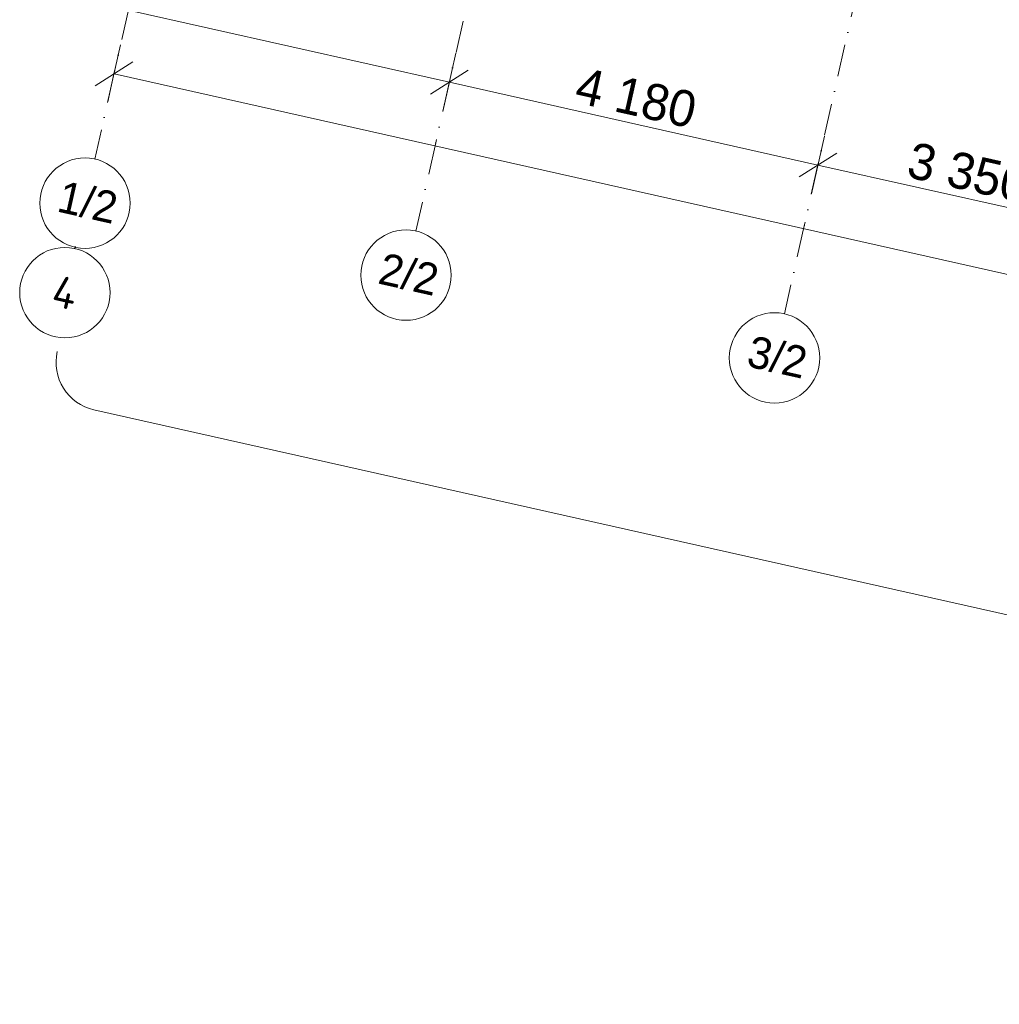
# Model space of a CAD drawing. Header units: millimetres. Extents: x -7218036 to -6920397, y 6117771 to 6333681.
# Tile 2 of 89: x -7188145 to -7177306, y 6120933 to 6131828. Entities that reach past the tile are written whole.
import ezdxf
from ezdxf.enums import TextEntityAlignment as Align

# ---------------------------------------------------------------- set-up
doc = ezdxf.new("R2010")
doc.units = ezdxf.units.MM
doc.header["$MEASUREMENT"] = 0
doc.linetypes.add('Штрихпунктирная', pattern=[670.277762, 352.777767, -176.388884, 0, -141.111112])
doc.layers.add('АР-Чертеж-Оси габаритные.АР', color=7, linetype='Continuous')
doc.layers.add('АР-Чертеж-Оси_Осевые размеры.АР', color=7, linetype='Continuous')
for name, color, linetype, lineweight in [('АР-Чертеж-Оси габаритные.АР_Ном._пера__120', 7, 'Continuous', 0), ('АР-Чертеж-Оси_Осевые размеры.АР_Ном._пера__1', 7, 'Continuous', 0), ('АР-Чертеж-Оси_Осевые размеры.АР_Ном._пера__120', 7, 'Continuous', 0), ('АР-Чертеж-Размеры.АР_Ном._пера__120', 7, 'Continuous', 0)]:
    doc.layers.add(name, color=color, linetype=linetype, lineweight=lineweight)
doc.styles.add('РЎР“Р•РќР•Р\xa0Р\x98Р\xa0_РЎРўР\x98Р›Р¬_3', font='GOTHIC.TTF')
doc.styles.add('РЎР“Р•РќР•Р\xa0Р\x98Р\xa0_РЎРўР\x98Р›Р¬_5', font='isocpeur.ttf')
doc.dimstyles.new('СГЕНЕРИР_СТИЛЬ__1', dxfattribs={"dimtxt": 400, "dimasz": 332.5, "dimexe": 0.18, "dimexo": 0.0625, "dimgap": 0, "dimtad": 1, "dimdec": 0, "dimzin": 0, "dimdsep": 46, "dimtxsty": 'РЎР“Р•РќР•Р\xa0Р\x98Р\xa0_РЎРўР\x98Р›Р¬_3', "dimblk": 'ARROWHEAD_6', "dimblk1": 'ARROWHEAD_6', "dimblk2": 'ARROWHEAD_6', "dimcen": 0.09, "dimse1": 1, "dimse2": 1, "dimclrd": 7, "dimclre": 7, "dimclrt": 7, "dimazin": 0, "dimtfac": 1, "dimtdec": 4, "dimtmove": 0, "dimatfit": 3, "dimfxl": 1, "dimtolj": 1, "dimtzin": 0, "dimarcsym": 0})
doc.dimstyles.new('СГЕНЕРИР_СТИЛЬ__2', dxfattribs={"dimtxt": 400, "dimasz": 332.5, "dimexe": 0.18, "dimexo": 0.0625, "dimgap": 0, "dimtad": 1, "dimdec": 0, "dimzin": 0, "dimdsep": 46, "dimtxsty": 'РЎР“Р•РќР•Р\xa0Р\x98Р\xa0_РЎРўР\x98Р›Р¬_3', "dimblk": 'ARROWHEAD_6', "dimblk1": 'ARROWHEAD_6', "dimblk2": 'ARROWHEAD_6', "dimcen": 0.09, "dimse1": 1, "dimse2": 1, "dimclrd": 7, "dimclre": 7, "dimclrt": 7, "dimazin": 0, "dimtfac": 1, "dimtdec": 4, "dimtmove": 2, "dimatfit": 3, "dimfxl": 1, "dimtolj": 1, "dimtzin": 0, "dimarcsym": 0})

# ---------------------------------------------------------------- blocks, each defined once
blk = doc.blocks.new('Стандартный Маркер Сетки[11]_5', base_point=(-7182312, 6152552))
at = {"layer": 'АР-Чертеж-Оси_Осевые размеры.АР_Ном._пера__120', "color": 7, "linetype": 'Штрихпунктирная', "lineweight": 0}
for p, q in [((-7182531, 6151576), (-7187094, 6131262)), ((-7187094, 6131262), (-7187313, 6130286))]:
    blk.add_line(p, q, dxfattribs=at)
at = {"layer": 'АР-Чертеж-Оси_Осевые размеры.АР_Ном._пера__120', "color": 7, "linetype": 'Continuous', "lineweight": 0}
blk.add_circle((-7187422, 6129798), 500, dxfattribs=at)
at = {"layer": 'АР-Чертеж-Оси_Осевые размеры.АР_Ном._пера__120', "color": 7, "linetype": 'Штрихпунктирная', "lineweight": 0}
blk.add_point((-7187094, 6131262), dxfattribs=at)
blk.add_point((-7187094, 6131262), dxfattribs=at)
at = {"layer": 'АР-Чертеж-Оси_Осевые размеры.АР_Ном._пера__120', "color": 7, "lineweight": 0, "style": 'РЎР“Р•РќР•Р\xa0Р\x98Р\xa0_РЎРўР\x98Р›Р¬_3'}
blk.add_attdef('AC_MarkerText_1', text='', height=350, rotation=347.3417, dxfattribs=at).set_placement((-7187353, 6129979), align=Align.TOP_CENTER)
blk = doc.blocks.new('Стандартный Маркер Сетки[14]_5', base_point=(-7174682, 6150838))
at = {"layer": 'АР-Чертеж-Оси_Осевые размеры.АР_Ном._пера__120', "color": 7, "linetype": 'Штрихпунктирная', "lineweight": 0}
for p, q in [((-7174901, 6149863), (-7179464, 6129548)), ((-7179464, 6129548), (-7179683, 6128573))]:
    blk.add_line(p, q, dxfattribs=at)
at = {"layer": 'АР-Чертеж-Оси_Осевые размеры.АР_Ном._пера__120', "color": 7, "linetype": 'Continuous', "lineweight": 0}
blk.add_circle((-7179793, 6128085), 500, dxfattribs=at)
at = {"layer": 'АР-Чертеж-Оси_Осевые размеры.АР_Ном._пера__120', "color": 7, "linetype": 'Штрихпунктирная', "lineweight": 0}
blk.add_point((-7179464, 6129548), dxfattribs=at)
blk.add_point((-7179464, 6129548), dxfattribs=at)
at = {"layer": 'АР-Чертеж-Оси_Осевые размеры.АР_Ном._пера__120', "color": 7, "lineweight": 0, "style": 'РЎР“Р•РќР•Р\xa0Р\x98Р\xa0_РЎРўР\x98Р›Р¬_3'}
blk.add_attdef('AC_MarkerText_1', text='', height=350, rotation=347.3417, dxfattribs=at).set_placement((-7179723, 6128266), align=Align.TOP_CENTER)
blk = doc.blocks.new('Стандартный Маркер Сетки[17]_5', base_point=(-7187530, 6129321))
at = {"layer": 'АР-Чертеж-Оси габаритные.АР_Ном._пера__120', "color": 7, "linetype": 'Штрихпунктирная', "lineweight": 0}
for q in [(-7187535, 6129296), (-7187530, 6129321), (-7187533, 6129308)]:
    blk.add_line((-7187533, 6129308), q, dxfattribs=at)
at = {"layer": 'АР-Чертеж-Оси габаритные.АР_Ном._пера__120', "color": 7, "linetype": 'Continuous', "lineweight": 0}
blk.add_circle((-7187645, 6128808), 500, dxfattribs=at)
at = {"layer": 'АР-Чертеж-Оси габаритные.АР_Ном._пера__120', "color": 7, "linetype": 'Штрихпунктирная', "lineweight": 0}
blk.add_point((-7187533, 6129308), dxfattribs=at)
blk.add_point((-7187533, 6129308), dxfattribs=at)
at = {"layer": 'АР-Чертеж-Оси габаритные.АР_Ном._пера__120', "color": 7, "lineweight": 0, "style": 'РЎР“Р•РќР•Р\xa0Р\x98Р\xa0_РЎРўР\x98Р›Р¬_5'}
blk.add_attdef('AC_MarkerText_1', text='', height=350, rotation=347.3417, dxfattribs=at).set_placement((-7187607, 6128979), align=Align.TOP_CENTER)
blk = doc.blocks.new('Стандартный Маркер Сетки[20]_5', base_point=(-7178761, 6151754))
at = {"layer": 'АР-Чертеж-Оси_Осевые размеры.АР_Ном._пера__120', "color": 7, "linetype": 'Штрихпунктирная', "lineweight": 0}
for p, q in [((-7178980, 6150779), (-7183542, 6130464)), ((-7183542, 6130464), (-7183761, 6129489))]:
    blk.add_line(p, q, dxfattribs=at)
at = {"layer": 'АР-Чертеж-Оси_Осевые размеры.АР_Ном._пера__120', "color": 7, "linetype": 'Continuous', "lineweight": 0}
blk.add_circle((-7183871, 6129001), 500, dxfattribs=at)
at = {"layer": 'АР-Чертеж-Оси_Осевые размеры.АР_Ном._пера__120', "color": 7, "linetype": 'Штрихпунктирная', "lineweight": 0}
blk.add_point((-7183542, 6130464), dxfattribs=at)
blk.add_point((-7183542, 6130464), dxfattribs=at)
at = {"layer": 'АР-Чертеж-Оси_Осевые размеры.АР_Ном._пера__120', "color": 7, "lineweight": 0, "style": 'РЎР“Р•РќР•Р\xa0Р\x98Р\xa0_РЎРўР\x98Р›Р¬_3'}
blk.add_attdef('AC_MarkerText_1', text='', height=350, rotation=347.3417, dxfattribs=at).set_placement((-7183801, 6129182), align=Align.TOP_CENTER)
blk = doc.blocks.new('Стандартный Маркер Сетки[25]_5', base_point=(-7182312, 6152552))
at = {"layer": 'АР-Чертеж-Оси_Осевые размеры.АР_Ном._пера__120', "color": 7, "linetype": 'Штрихпунктирная', "lineweight": 0}
for p, q in [((-7182531, 6151576), (-7187094, 6131262)), ((-7187094, 6131262), (-7187313, 6130286))]:
    blk.add_line(p, q, dxfattribs=at)
at = {"layer": 'АР-Чертеж-Оси_Осевые размеры.АР_Ном._пера__120', "color": 7, "linetype": 'Continuous', "lineweight": 0}
blk.add_circle((-7187422, 6129798), 500, dxfattribs=at)
at = {"layer": 'АР-Чертеж-Оси_Осевые размеры.АР_Ном._пера__120', "color": 7, "linetype": 'Штрихпунктирная', "lineweight": 0}
blk.add_point((-7187094, 6131262), dxfattribs=at)
blk.add_point((-7187094, 6131262), dxfattribs=at)
at = {"layer": 'АР-Чертеж-Оси_Осевые размеры.АР_Ном._пера__120', "color": 7, "lineweight": 0, "style": 'РЎР“Р•РќР•Р\xa0Р\x98Р\xa0_РЎРўР\x98Р›Р¬_3'}
blk.add_attdef('AC_MarkerText_1', text='', height=350, rotation=347.3417, dxfattribs=at).set_placement((-7187353, 6129979), align=Align.TOP_CENTER)
blk = doc.blocks.new('Стандартный Маркер Сетки[26]_5', base_point=(-7182312, 6152552))
at = {"layer": 'АР-Чертеж-Оси_Осевые размеры.АР_Ном._пера__120', "color": 7, "linetype": 'Штрихпунктирная', "lineweight": 0}
for p, q in [((-7182531, 6151576), (-7187094, 6131262)), ((-7187094, 6131262), (-7187313, 6130286))]:
    blk.add_line(p, q, dxfattribs=at)
at = {"layer": 'АР-Чертеж-Оси_Осевые размеры.АР_Ном._пера__120', "color": 7, "linetype": 'Continuous', "lineweight": 0}
blk.add_circle((-7187422, 6129798), 500, dxfattribs=at)
at = {"layer": 'АР-Чертеж-Оси_Осевые размеры.АР_Ном._пера__120', "color": 7, "linetype": 'Штрихпунктирная', "lineweight": 0}
blk.add_point((-7187094, 6131262), dxfattribs=at)
blk.add_point((-7187094, 6131262), dxfattribs=at)
at = {"layer": 'АР-Чертеж-Оси_Осевые размеры.АР_Ном._пера__120', "color": 7, "lineweight": 0, "style": 'РЎР“Р•РќР•Р\xa0Р\x98Р\xa0_РЎРўР\x98Р›Р¬_3'}
blk.add_attdef('AC_MarkerText_1', text='', height=350, rotation=347.3417, dxfattribs=at).set_placement((-7187353, 6129979), align=Align.TOP_CENTER)
blk = doc.blocks.new('Стандартный Маркер Сетки[27]_5', base_point=(-7182312, 6152552))
at = {"layer": 'АР-Чертеж-Оси_Осевые размеры.АР_Ном._пера__120', "color": 7, "linetype": 'Штрихпунктирная', "lineweight": 0}
for p, q in [((-7182531, 6151576), (-7187094, 6131262)), ((-7187094, 6131262), (-7187313, 6130286))]:
    blk.add_line(p, q, dxfattribs=at)
at = {"layer": 'АР-Чертеж-Оси_Осевые размеры.АР_Ном._пера__120', "color": 7, "linetype": 'Continuous', "lineweight": 0}
blk.add_circle((-7187422, 6129798), 500, dxfattribs=at)
at = {"layer": 'АР-Чертеж-Оси_Осевые размеры.АР_Ном._пера__120', "color": 7, "linetype": 'Штрихпунктирная', "lineweight": 0}
blk.add_point((-7187094, 6131262), dxfattribs=at)
blk.add_point((-7187094, 6131262), dxfattribs=at)
at = {"layer": 'АР-Чертеж-Оси_Осевые размеры.АР_Ном._пера__120', "color": 7, "lineweight": 0, "style": 'РЎР“Р•РќР•Р\xa0Р\x98Р\xa0_РЎРўР\x98Р›Р¬_3'}
blk.add_attdef('AC_MarkerText_1', text='', height=350, rotation=347.3417, dxfattribs=at).set_placement((-7187353, 6129979), align=Align.TOP_CENTER)
blk = doc.blocks.new('Стандартный Маркер Сетки[70]_5', base_point=(-7182312, 6152552))
at = {"layer": 'АР-Чертеж-Оси_Осевые размеры.АР_Ном._пера__120', "color": 7, "linetype": 'Штрихпунктирная', "lineweight": 0}
for p, q in [((-7182531, 6151576), (-7187094, 6131262)), ((-7187094, 6131262), (-7187313, 6130286))]:
    blk.add_line(p, q, dxfattribs=at)
at = {"layer": 'АР-Чертеж-Оси_Осевые размеры.АР_Ном._пера__120', "color": 7, "linetype": 'Continuous', "lineweight": 0}
blk.add_circle((-7187422, 6129798), 500, dxfattribs=at)
at = {"layer": 'АР-Чертеж-Оси_Осевые размеры.АР_Ном._пера__120', "color": 7, "linetype": 'Штрихпунктирная', "lineweight": 0}
blk.add_point((-7187094, 6131262), dxfattribs=at)
blk.add_point((-7187094, 6131262), dxfattribs=at)
at = {"layer": 'АР-Чертеж-Оси_Осевые размеры.АР_Ном._пера__120', "color": 7, "lineweight": 0, "style": 'РЎР“Р•РќР•Р\xa0Р\x98Р\xa0_РЎРўР\x98Р›Р¬_3'}
blk.add_attdef('AC_MarkerText_1', text='', height=350, rotation=347.3417, dxfattribs=at).set_placement((-7187353, 6129979), align=Align.TOP_CENTER)
blk = doc.blocks.new('Стандартный Маркер Сетки[73]_5', base_point=(-7174682, 6150838))
at = {"layer": 'АР-Чертеж-Оси_Осевые размеры.АР_Ном._пера__120', "color": 7, "linetype": 'Штрихпунктирная', "lineweight": 0}
for p, q in [((-7174901, 6149863), (-7179464, 6129548)), ((-7179464, 6129548), (-7179683, 6128573))]:
    blk.add_line(p, q, dxfattribs=at)
at = {"layer": 'АР-Чертеж-Оси_Осевые размеры.АР_Ном._пера__120', "color": 7, "linetype": 'Continuous', "lineweight": 0}
blk.add_circle((-7179793, 6128085), 500, dxfattribs=at)
at = {"layer": 'АР-Чертеж-Оси_Осевые размеры.АР_Ном._пера__120', "color": 7, "linetype": 'Штрихпунктирная', "lineweight": 0}
blk.add_point((-7179464, 6129548), dxfattribs=at)
blk.add_point((-7179464, 6129548), dxfattribs=at)
at = {"layer": 'АР-Чертеж-Оси_Осевые размеры.АР_Ном._пера__120', "color": 7, "lineweight": 0, "style": 'РЎР“Р•РќР•Р\xa0Р\x98Р\xa0_РЎРўР\x98Р›Р¬_3'}
blk.add_attdef('AC_MarkerText_1', text='', height=350, rotation=347.3417, dxfattribs=at).set_placement((-7179723, 6128266), align=Align.TOP_CENTER)
blk = doc.blocks.new('Стандартный Маркер Сетки[76]_5', base_point=(-7187530, 6129321))
at = {"layer": 'АР-Чертеж-Оси габаритные.АР_Ном._пера__120', "color": 7, "linetype": 'Штрихпунктирная', "lineweight": 0}
for q in [(-7187535, 6129296), (-7187530, 6129321), (-7187533, 6129308)]:
    blk.add_line((-7187533, 6129308), q, dxfattribs=at)
at = {"layer": 'АР-Чертеж-Оси габаритные.АР_Ном._пера__120', "color": 7, "linetype": 'Continuous', "lineweight": 0}
blk.add_circle((-7187645, 6128808), 500, dxfattribs=at)
at = {"layer": 'АР-Чертеж-Оси габаритные.АР_Ном._пера__120', "color": 7, "linetype": 'Штрихпунктирная', "lineweight": 0}
blk.add_point((-7187533, 6129308), dxfattribs=at)
blk.add_point((-7187533, 6129308), dxfattribs=at)
at = {"layer": 'АР-Чертеж-Оси габаритные.АР_Ном._пера__120', "color": 7, "lineweight": 0, "style": 'РЎР“Р•РќР•Р\xa0Р\x98Р\xa0_РЎРўР\x98Р›Р¬_5'}
blk.add_attdef('AC_MarkerText_1', text='', height=350, rotation=347.3417, dxfattribs=at).set_placement((-7187607, 6128979), align=Align.TOP_CENTER)
blk = doc.blocks.new('Стандартный Маркер Сетки[79]_5', base_point=(-7178761, 6151754))
at = {"layer": 'АР-Чертеж-Оси_Осевые размеры.АР_Ном._пера__120', "color": 7, "linetype": 'Штрихпунктирная', "lineweight": 0}
for p, q in [((-7178980, 6150779), (-7183542, 6130464)), ((-7183542, 6130464), (-7183761, 6129489))]:
    blk.add_line(p, q, dxfattribs=at)
at = {"layer": 'АР-Чертеж-Оси_Осевые размеры.АР_Ном._пера__120', "color": 7, "linetype": 'Continuous', "lineweight": 0}
blk.add_circle((-7183871, 6129001), 500, dxfattribs=at)
at = {"layer": 'АР-Чертеж-Оси_Осевые размеры.АР_Ном._пера__120', "color": 7, "linetype": 'Штрихпунктирная', "lineweight": 0}
blk.add_point((-7183542, 6130464), dxfattribs=at)
blk.add_point((-7183542, 6130464), dxfattribs=at)
at = {"layer": 'АР-Чертеж-Оси_Осевые размеры.АР_Ном._пера__120', "color": 7, "lineweight": 0, "style": 'РЎР“Р•РќР•Р\xa0Р\x98Р\xa0_РЎРўР\x98Р›Р¬_3'}
blk.add_attdef('AC_MarkerText_1', text='', height=350, rotation=347.3417, dxfattribs=at).set_placement((-7183801, 6129182), align=Align.TOP_CENTER)
blk = doc.blocks.new('Стандартный Маркер Сетки[84]_5', base_point=(-7182312, 6152552))
at = {"layer": 'АР-Чертеж-Оси_Осевые размеры.АР_Ном._пера__120', "color": 7, "linetype": 'Штрихпунктирная', "lineweight": 0}
for p, q in [((-7182531, 6151576), (-7187094, 6131262)), ((-7187094, 6131262), (-7187313, 6130286))]:
    blk.add_line(p, q, dxfattribs=at)
at = {"layer": 'АР-Чертеж-Оси_Осевые размеры.АР_Ном._пера__120', "color": 7, "linetype": 'Continuous', "lineweight": 0}
blk.add_circle((-7187422, 6129798), 500, dxfattribs=at)
at = {"layer": 'АР-Чертеж-Оси_Осевые размеры.АР_Ном._пера__120', "color": 7, "linetype": 'Штрихпунктирная', "lineweight": 0}
blk.add_point((-7187094, 6131262), dxfattribs=at)
blk.add_point((-7187094, 6131262), dxfattribs=at)
at = {"layer": 'АР-Чертеж-Оси_Осевые размеры.АР_Ном._пера__120', "color": 7, "lineweight": 0, "style": 'РЎР“Р•РќР•Р\xa0Р\x98Р\xa0_РЎРўР\x98Р›Р¬_3'}
blk.add_attdef('AC_MarkerText_1', text='', height=350, rotation=347.3417, dxfattribs=at).set_placement((-7187353, 6129979), align=Align.TOP_CENTER)
blk = doc.blocks.new('Стандартный Маркер Сетки[85]_5', base_point=(-7182312, 6152552))
at = {"layer": 'АР-Чертеж-Оси_Осевые размеры.АР_Ном._пера__120', "color": 7, "linetype": 'Штрихпунктирная', "lineweight": 0}
for p, q in [((-7182531, 6151576), (-7187094, 6131262)), ((-7187094, 6131262), (-7187313, 6130286))]:
    blk.add_line(p, q, dxfattribs=at)
at = {"layer": 'АР-Чертеж-Оси_Осевые размеры.АР_Ном._пера__120', "color": 7, "linetype": 'Continuous', "lineweight": 0}
blk.add_circle((-7187422, 6129798), 500, dxfattribs=at)
at = {"layer": 'АР-Чертеж-Оси_Осевые размеры.АР_Ном._пера__120', "color": 7, "linetype": 'Штрихпунктирная', "lineweight": 0}
blk.add_point((-7187094, 6131262), dxfattribs=at)
blk.add_point((-7187094, 6131262), dxfattribs=at)
at = {"layer": 'АР-Чертеж-Оси_Осевые размеры.АР_Ном._пера__120', "color": 7, "lineweight": 0, "style": 'РЎР“Р•РќР•Р\xa0Р\x98Р\xa0_РЎРўР\x98Р›Р¬_3'}
blk.add_attdef('AC_MarkerText_1', text='', height=350, rotation=347.3417, dxfattribs=at).set_placement((-7187353, 6129979), align=Align.TOP_CENTER)
blk = doc.blocks.new('Стандартный Маркер Сетки[86]_5', base_point=(-7182312, 6152552))
at = {"layer": 'АР-Чертеж-Оси_Осевые размеры.АР_Ном._пера__120', "color": 7, "linetype": 'Штрихпунктирная', "lineweight": 0}
for p, q in [((-7182531, 6151576), (-7187094, 6131262)), ((-7187094, 6131262), (-7187313, 6130286))]:
    blk.add_line(p, q, dxfattribs=at)
at = {"layer": 'АР-Чертеж-Оси_Осевые размеры.АР_Ном._пера__120', "color": 7, "linetype": 'Continuous', "lineweight": 0}
blk.add_circle((-7187422, 6129798), 500, dxfattribs=at)
at = {"layer": 'АР-Чертеж-Оси_Осевые размеры.АР_Ном._пера__120', "color": 7, "linetype": 'Штрихпунктирная', "lineweight": 0}
blk.add_point((-7187094, 6131262), dxfattribs=at)
blk.add_point((-7187094, 6131262), dxfattribs=at)
at = {"layer": 'АР-Чертеж-Оси_Осевые размеры.АР_Ном._пера__120', "color": 7, "lineweight": 0, "style": 'РЎР“Р•РќР•Р\xa0Р\x98Р\xa0_РЎРўР\x98Р›Р¬_3'}
blk.add_attdef('AC_MarkerText_1', text='', height=350, rotation=347.3417, dxfattribs=at).set_placement((-7187353, 6129979), align=Align.TOP_CENTER)
blk = doc.blocks.new('*D587', base_point=(-6566190, 6562678))
at = {"layer": 'АР-Чертеж-Оси_Осевые размеры.АР_Ном._пера__1', "color": 7, "linetype": 'Continuous', "lineweight": 0, "transparency": 16777216}
for p, q in [((-7186943, 6131934), (-7183391, 6131136)), ((-7183463, 6130816), (-7183319, 6131456)), ((-7183182, 6131268), (-7183600, 6131004)), ((-7183391, 6131136), (-7179313, 6130220)), ((-7179385, 6129900), (-7179241, 6130540)), ((-7179104, 6130352), (-7179522, 6130088))]:
    blk.add_line(p, q, dxfattribs=at)
at = {"layer": 'АР-Чертеж-Оси_Осевые размеры.АР_Ном._пера__1', "color": 7, "lineweight": 0, "transparency": 16777216, "insert": (-7182022, 6130911), "char_height": 400, "attachment_point": 7, "rotation": 347.3417, "style": 'РЎР“Р•РќР•Р\xa0Р\x98Р\xa0_РЎРўР\x98Р›Р¬_3'}
blk.add_mtext('\\A1;{\\pql;\\fCentury Gothic|b0|i0|c204|p0;\\W1.000000;4\xa0180}', dxfattribs=at)
blk = doc.blocks.new('ARROWHEAD_6')
at = {"color": 0, "linetype": 'Continuous', "lineweight": 0}
for p, q in [((-0.5, -0.5), (0.5, 0.5)), ((0, 0), (-1, 0))]:
    blk.add_line(p, q, dxfattribs=at)
blk = doc.blocks.new('*D588', base_point=(-6566190, 6562678))
at = {"layer": 'АР-Чертеж-Оси_Осевые размеры.АР_Ном._пера__1', "color": 7, "linetype": 'Continuous', "lineweight": 0, "transparency": 16777216}
for p, q in [((-7179385, 6129900), (-7179241, 6130540)), ((-7179104, 6130352), (-7179522, 6130088)), ((-7179313, 6130220), (-7176044, 6129486)), ((-7176116, 6129166), (-7175972, 6129806)), ((-7175835, 6129618), (-7176253, 6129353)), ((-7176044, 6129486), (-7172122, 6128605))]:
    blk.add_line(p, q, dxfattribs=at)
at = {"layer": 'АР-Чертеж-Оси_Осевые размеры.АР_Ном._пера__1', "color": 7, "lineweight": 0, "transparency": 16777216, "insert": (-7178349, 6130085), "char_height": 400, "attachment_point": 7, "rotation": 347.3417, "style": 'РЎР“Р•РќР•Р\xa0Р\x98Р\xa0_РЎРўР\x98Р›Р¬_3'}
blk.add_mtext('\\A1;{\\pql;\\fCentury Gothic|b0|i0|c204|p0;\\W1.000000;3\xa0350}', dxfattribs=at)
blk = doc.blocks.new('*D622', base_point=(-6566190, 6562678))
at = {"layer": 'АР-Чертеж-Оси_Осевые размеры.АР_Ном._пера__1', "color": 7, "linetype": 'Continuous', "lineweight": 0, "transparency": 16777216}
for p, q in [((-7187173, 6130910), (-7187029, 6131550)), ((-7186892, 6131363), (-7187310, 6131098)), ((-7187101, 6131230), (-7142677, 6121253)), ((-7142749, 6120933), (-7142606, 6121573)), ((-7142887, 6121121), (-7142468, 6121385)), ((-7142677, 6121253), (-7142421, 6121196))]:
    blk.add_line(p, q, dxfattribs=at)
at = {"layer": 'АР-Чертеж-Оси_Осевые размеры.АР_Ном._пера__1', "color": 7, "lineweight": 0, "transparency": 16777216, "insert": (-7164392, 6126212), "char_height": 400, "attachment_point": 7, "rotation": 347.3417, "style": 'РЎР“Р•РќР•Р\xa0Р\x98Р\xa0_РЎРўР\x98Р›Р¬_3'}
blk.add_mtext('\\A1;{\\pql;\\fCentury Gothic|b0|i0|c204|p0;\\W1.000000;45\xa0530}', dxfattribs=at)

msp = doc.modelspace()

# ---------------------------------------------------------------- linework, layer by layer
at = {"layer": 'АР-Чертеж-Размеры.АР_Ном._пера__120', "color": 7, "linetype": 'Continuous', "lineweight": 0}
msp.add_lwpolyline([(-7187730, 6128155.1, 0.4142136), (-7187323, 6127512.2), (-7166767.3, 6122895.5, -0.1418046), (-7166505.1, 6122751.4), (-7166323.5, 6122570.1)], format="xyb", dxfattribs=at)

# ---------------------------------------------------------------- block references
at = {"layer": 'АР-Чертеж-Оси габаритные.АР', "color": 8, "linetype": 'Continuous', "lineweight": 15}
for name in ['Стандартный Маркер Сетки[17]_5', 'Стандартный Маркер Сетки[76]_5']:
    msp.add_blockref(name, (-7187529.7, 6129321), dxfattribs=at).add_auto_attribs({'AC_MarkerText_1': '4'})
at = {"layer": 'АР-Чертеж-Оси_Осевые размеры.АР', "color": 8, "linetype": 'Continuous', "lineweight": 15}
for name, p, values in [('Стандартный Маркер Сетки[11]_5', (-7182312.1, 6152552), {'AC_MarkerText_1': '1/2'}), ('Стандартный Маркер Сетки[25]_5', (-7182312.1, 6152552), {'AC_MarkerText_1': '1/2'}), ('Стандартный Маркер Сетки[26]_5', (-7182312.1, 6152552), {'AC_MarkerText_1': '1/2'}), ('Стандартный Маркер Сетки[27]_5', (-7182312.1, 6152552), {'AC_MarkerText_1': '1/2'}), ('Стандартный Маркер Сетки[70]_5', (-7182312.1, 6152552), {'AC_MarkerText_1': '1/2'}), ('Стандартный Маркер Сетки[84]_5', (-7182312.1, 6152552), {'AC_MarkerText_1': '1/2'}), ('Стандартный Маркер Сетки[85]_5', (-7182312.1, 6152552), {'AC_MarkerText_1': '1/2'}), ('Стандартный Маркер Сетки[86]_5', (-7182312.1, 6152552), {'AC_MarkerText_1': '1/2'}), ('Стандартный Маркер Сетки[20]_5', (-7178760.6, 6151754.4), {'AC_MarkerText_1': '2/2'}), ('Стандартный Маркер Сетки[79]_5', (-7178760.6, 6151754.4), {'AC_MarkerText_1': '2/2'}), ('Стандартный Маркер Сетки[14]_5', (-7174682.2, 6150838.4), {'AC_MarkerText_1': '3/2'}), ('Стандартный Маркер Сетки[73]_5', (-7174682.2, 6150838.4), {'AC_MarkerText_1': '3/2'})]:
    msp.add_blockref(name, p, dxfattribs=at).add_auto_attribs(values)

# ---------------------------------------------------------------- dimensions: what is measured, and where the dimension line sits
at = {"layer": 'АР-Чертеж-Оси_Осевые размеры.АР', "color": 7, "linetype": 'Continuous', "lineweight": 0}
for base, p1, p2, dimstyle, picture, middle in [((-7179313, 6130220), (-7183761.4, 6129488.6), (-7179683, 6128572.6), 'СГЕНЕРИР_СТИЛЬ__1', '*D587', (-7181309.1, 6130955.3)), ((-7142677.4, 6121253.1), (-7187093.8, 6131261.9), (-7142666.5, 6121301.9), 'СГЕНЕРИР_СТИЛЬ__2', '*D622', (-7163530.6, 6126223.6)), ((-7176044.4, 6129485.9), (-7179683, 6128572.6), (-7176414.4, 6127838.5), 'СГЕНЕРИР_СТИЛЬ__1', '*D588', (-7177635.6, 6130130.2))]:
    dim = msp.add_linear_dim(base=base, p1=p1, p2=p2, angle=347.34172, dimstyle=dimstyle, dxfattribs=at)
    dim.commit()
    dim.dimension.update_dxf_attribs({"geometry": picture, "text_midpoint": middle, "dimtype": 160, "text_rotation": 347.34172})

doc.saveas('drawing.dxf')
